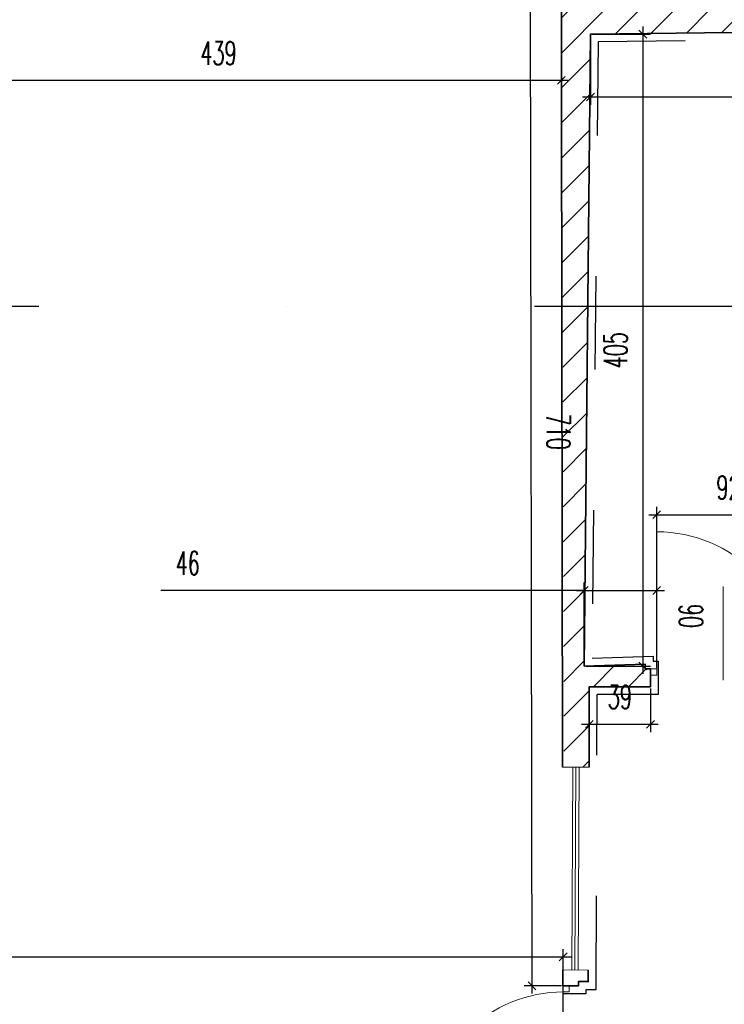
# Model space of a CAD drawing. Header units: millimetres. Extents: x 19887 to 192597, y -14203 to 39042.
# Tile 252 of 256: x 81219 to 81671, y -8458 to -7827. Entities that reach past the tile are written whole.
import ezdxf

# ---------------------------------------------------------------- set-up
doc = ezdxf.new("R2010")
doc.units = ezdxf.units.MM
doc.linetypes.add('ACAD_ISO03W100', pattern=[30, 12, -18])
doc.linetypes.add('KRESKAKROPKA', pattern=[25.4, 12.7, -6.35, 0, -6.35])
doc.layers.get('Defpoints').update_dxf_attribs({"color": 4})
for name, color, linetype, lineweight in [('Basen_rzut_poziom_1_obrys', 252, 'Continuous', 35), ('Drzwi', 2, 'Continuous', 5), ('Schody', 252, 'Continuous', 5)]:
    doc.layers.add(name, color=color, linetype=linetype, lineweight=lineweight)
for name, color, linetype in [('Osie przekroj', 252, 'Continuous'), ('Sufit podwieszany', 252, 'Continuous'), ('Wymiarowanie', 3, 'Continuous'), ('Wypełnienie', 252, 'Continuous')]:
    doc.layers.add(name, color=color, linetype=linetype)
doc.styles.add('ROMANS', font='romans.shx', dxfattribs={"width": 0.6})
doc.styles.get("Standard").update_dxf_attribs({"font": 'arial.ttf'})
doc.dimstyles.new('000001FB70622F18', dxfattribs={"dimtxt": 20, "dimasz": 5, "dimexe": 5, "dimexo": 1, "dimgap": 20, "dimtad": 1, "dimtoh": 1, "dimdec": 0, "dimtxsty": 'Standard', "dimblk": 'OBLIQUE', "dimcen": 0, "dimdle": 5, "dimclrd": 252, "dimclre": 252, "dimclrt": 252, "dimadec": 0, "dimazin": 0, "dimtfac": 1, "dimtdec": 0, "dimtmove": 0, "dimatfit": 3, "dimldrblk": 'OBLIQUE', "dimfxl": 150, "dimfxlon": 1, "dimlwd": 25, "dimlwe": 25, "dimarcsym": 1})

# ---------------------------------------------------------------- blocks, each defined once
blk = doc.blocks.new('_Oblique')
at = {"color": 0, "linetype": 'ByBlock', "lineweight": -2}
blk.add_line((-0.5, -0.5), (0.5, 0.5), dxfattribs=at)
blk = doc.blocks.new('*D628')
at = {"layer": 'Defpoints', "color": 0}
for p in [(3099.77, -3076.57), (3465.46, -3072.29), (3099.77, -3116.85)]:
    blk.add_point(p, dxfattribs=at)
at = {"layer": 'Wymiarowanie', "color": 252, "linetype": 'Continuous', "lineweight": 25}
for p, q in [((3099.77, -3077.57), (3099.77, -3121.85)), ((3465.46, -3073.29), (3465.46, -3121.85)), ((3470.46, -3116.85), (3094.77, -3116.85))]:
    blk.add_line(p, q, dxfattribs=at)
at = {"layer": 'Wymiarowanie', "color": 252, "linetype": 'ByBlock', "lineweight": 25, "xscale": 5, "yscale": 5, "zscale": 5, "rotation": 180}
blk.add_blockref('_Oblique', (3099.77, -3116.85), dxfattribs=at)
at = {"layer": 'Wymiarowanie', "color": 252, "linetype": 'ByBlock', "lineweight": 25, "xscale": 5, "yscale": 5, "zscale": 5}
blk.add_blockref('_Oblique', (3465.46, -3116.85), dxfattribs=at)
at = {"layer": 'Wymiarowanie', "color": 252, "insert": (3282.62, -3099.35), "char_height": 15, "attachment_point": 5, "style": 'ROMANS'}
blk.add_mtext('366', dxfattribs=at)
blk = doc.blocks.new('*D604')
at = {"layer": 'Defpoints', "color": 0}
for p in [(2641.77, -379.82), (3081.13, -3077.24), (2641.77, -3106.17)]:
    blk.add_point(p, dxfattribs=at)
at = {"layer": 'Wymiarowanie', "color": 252, "linetype": 'Continuous', "lineweight": 25}
for p, q in [((2641.77, -2956.17), (2641.77, -3111.17)), ((3081.13, -3078.24), (3081.13, -3111.17)), ((3086.13, -3106.17), (2636.77, -3106.17))]:
    blk.add_line(p, q, dxfattribs=at)
at = {"layer": 'Wymiarowanie', "color": 252, "linetype": 'ByBlock', "lineweight": 25, "xscale": 5, "yscale": 5, "zscale": 5, "rotation": 180}
blk.add_blockref('_Oblique', (2641.77, -3106.17), dxfattribs=at)
at = {"layer": 'Wymiarowanie', "color": 252, "linetype": 'ByBlock', "lineweight": 25, "xscale": 5, "yscale": 5, "zscale": 5}
blk.add_blockref('_Oblique', (3081.13, -3106.17), dxfattribs=at)
at = {"layer": 'Wymiarowanie', "color": 252, "insert": (2861.45, -3088.67), "char_height": 15, "attachment_point": 5, "style": 'ROMANS'}
blk.add_mtext('439', dxfattribs=at)
blk = doc.blocks.new('*D651')
at = {"layer": 'Defpoints', "color": 0}
for p in [(3099.77, -3076.57), (3095.73, -3481.41), (3133.34, -3481.41)]:
    blk.add_point(p, dxfattribs=at)
at = {"layer": 'Wymiarowanie', "color": 252, "linetype": 'Continuous', "lineweight": 25}
for p, q in [((3133.34, -3071.57), (3133.34, -3486.41)), ((3100.77, -3076.57), (3138.34, -3076.57)), ((3096.73, -3481.41), (3138.34, -3481.41))]:
    blk.add_line(p, q, dxfattribs=at)
at = {"layer": 'Wymiarowanie', "color": 252, "linetype": 'ByBlock', "lineweight": 25, "xscale": 5, "yscale": 5, "zscale": 5}
for p, rotation in [((3133.34, -3076.57), 90), ((3133.34, -3481.41), 270)]:
    blk.add_blockref('_Oblique', p, dxfattribs=dict(at, rotation=rotation))
at = {"layer": 'Wymiarowanie', "color": 252, "insert": (3115.84, -3278.99), "char_height": 15, "attachment_point": 5, "rotation": 90, "style": 'ROMANS'}
blk.add_mtext('405', dxfattribs=at)
blk = doc.blocks.new('*D652')
at = {"layer": 'Defpoints', "color": 0}
for p in [(3142.22, -3432.96), (3095.73, -3481.41), (3142.22, -3483.22)]:
    blk.add_point(p, dxfattribs=at)
at = {"layer": 'Wymiarowanie', "color": 252, "linetype": 'Continuous', "lineweight": 25}
for p, q in [((3095.73, -3480.41), (3095.73, -3427.96)), ((3142.22, -3482.22), (3142.22, -3427.96)), ((3095.73, -3432.96), (2824.44, -3432.96)), ((3090.73, -3432.96), (3147.22, -3432.96))]:
    blk.add_line(p, q, dxfattribs=at)
at = {"layer": 'Wymiarowanie', "color": 252, "linetype": 'ByBlock', "lineweight": 25, "xscale": 5, "yscale": 5, "zscale": 5, "rotation": 180}
blk.add_blockref('_Oblique', (3095.73, -3432.96), dxfattribs=at)
at = {"layer": 'Wymiarowanie', "color": 252, "linetype": 'ByBlock', "lineweight": 25, "xscale": 5, "yscale": 5, "zscale": 5}
blk.add_blockref('_Oblique', (3142.22, -3432.96), dxfattribs=at)
at = {"layer": 'Wymiarowanie', "color": 252, "insert": (2841.72, -3415.46), "char_height": 15, "attachment_point": 5, "style": 'ROMANS'}
blk.add_mtext('46', dxfattribs=at)
blk = doc.blocks.new('*D653')
at = {"layer": 'Defpoints', "color": 0}
for p in [(3234.09, -3384.45), (3234.09, -3479.83), (3142.22, -3483.22)]:
    blk.add_point(p, dxfattribs=at)
at = {"layer": 'Wymiarowanie', "color": 252, "linetype": 'Continuous', "lineweight": 25}
for p, q in [((3142.22, -3482.22), (3142.22, -3379.45)), ((3234.09, -3478.83), (3234.09, -3379.45)), ((3137.22, -3384.45), (3239.09, -3384.45))]:
    blk.add_line(p, q, dxfattribs=at)
at = {"layer": 'Wymiarowanie', "color": 252, "linetype": 'ByBlock', "lineweight": 25, "xscale": 5, "yscale": 5, "zscale": 5, "rotation": 180}
blk.add_blockref('_Oblique', (3142.22, -3384.45), dxfattribs=at)
at = {"layer": 'Wymiarowanie', "color": 252, "linetype": 'ByBlock', "lineweight": 25, "xscale": 5, "yscale": 5, "zscale": 5}
blk.add_blockref('_Oblique', (3234.09, -3384.45), dxfattribs=at)
at = {"layer": 'Wymiarowanie', "color": 252, "insert": (3188.16, -3366.95), "char_height": 15, "attachment_point": 5, "style": 'ROMANS'}
blk.add_mtext('92', dxfattribs=at)
blk = doc.blocks.new('*D668')
at = {"layer": 'Defpoints', "color": 0}
for p in [(3099.03, -3494.67), (3138.22, -3494.67), (3138.22, -3518.73)]:
    blk.add_point(p, dxfattribs=at)
at = {"layer": 'Wymiarowanie', "color": 252, "linetype": 'Continuous', "lineweight": 25}
for p, q in [((3099.03, -3495.67), (3099.03, -3523.73)), ((3138.22, -3495.67), (3138.22, -3523.73)), ((3094.03, -3518.73), (3143.22, -3518.73))]:
    blk.add_line(p, q, dxfattribs=at)
at = {"layer": 'Wymiarowanie', "color": 252, "linetype": 'ByBlock', "lineweight": 25, "xscale": 5, "yscale": 5, "zscale": 5, "rotation": 180}
blk.add_blockref('_Oblique', (3099.03, -3518.73), dxfattribs=at)
at = {"layer": 'Wymiarowanie', "color": 252, "linetype": 'ByBlock', "lineweight": 25, "xscale": 5, "yscale": 5, "zscale": 5}
blk.add_blockref('_Oblique', (3138.22, -3518.73), dxfattribs=at)
at = {"layer": 'Wymiarowanie', "color": 252, "insert": (3118.62, -3501.23), "char_height": 15, "attachment_point": 5, "style": 'ROMANS'}
blk.add_mtext('39', dxfattribs=at)
blk = doc.blocks.new('*D671')
at = {"layer": 'Defpoints', "color": 0}
for p in [(3061.13, -2976.32), (3080.96, -2976.28), (3082.17, -3686.2)]:
    blk.add_point(p, dxfattribs=at)
at = {"layer": 'Wymiarowanie', "color": 252, "linetype": 'Continuous', "lineweight": 25}
for p, q in [((3079.96, -2976.28), (3056.13, -2976.32)), ((3062.34, -3691.24), (3061.12, -2971.32)), ((3081.17, -3686.21), (3057.33, -3686.25))]:
    blk.add_line(p, q, dxfattribs=at)
at = {"layer": 'Wymiarowanie', "color": 252, "linetype": 'ByBlock', "lineweight": 25, "xscale": 5, "yscale": 5, "zscale": 5}
for p, rotation in [((3061.13, -2976.32), 90.09745563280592), ((3062.33, -3686.24), 270.0974556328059)]:
    blk.add_blockref('_Oblique', p, dxfattribs=dict(at, rotation=rotation))
at = {"layer": 'Wymiarowanie', "color": 252, "insert": (3079.23, -3331.25), "char_height": 15, "attachment_point": 5, "rotation": 270.09746, "style": 'ROMANS'}
blk.add_mtext('710', dxfattribs=at)
blk = doc.blocks.new('*D1017')
at = {"layer": 'Defpoints', "color": 0}
for p in [(3082.33, -3667.74), (-188.6, -3790.87), (3082.33, -3793.38)]:
    blk.add_point(p, dxfattribs=at)
at = {"layer": 'Wymiarowanie', "color": 252, "linetype": 'Continuous', "lineweight": 25}
for p, q in [((-188.6, -3789.87), (-188.6, -3662.74)), ((3082.33, -3792.38), (3082.33, -3662.74)), ((-193.6, -3667.74), (3087.33, -3667.74))]:
    blk.add_line(p, q, dxfattribs=at)
at = {"layer": 'Wymiarowanie', "color": 252, "linetype": 'ByBlock', "lineweight": 25, "xscale": 5, "yscale": 5, "zscale": 5, "rotation": 180}
blk.add_blockref('_Oblique', (-188.6, -3667.74), dxfattribs=at)
at = {"layer": 'Wymiarowanie', "color": 252, "linetype": 'ByBlock', "lineweight": 25, "xscale": 5, "yscale": 5, "zscale": 5}
blk.add_blockref('_Oblique', (3082.33, -3667.74), dxfattribs=at)
at = {"layer": 'Wymiarowanie', "color": 252, "insert": (1446.86, -3650.24), "char_height": 15, "attachment_point": 5, "style": 'ROMANS'}
blk.add_mtext('3271', dxfattribs=at)
blk = doc.blocks.new('G$CF5E15B28')
at = {"layer": 'Wypełnienie'}
h = blk.add_hatch(dxfattribs=at)
h.set_pattern_fill('ANSI31', color=253, scale=5, angle=90)
h.set_pattern_definition([(45, (3252.028, -2175.285), (-11.22532, 11.22532), [])])
h.paths.add_polyline_path([(3578.23, -4396.67), (3543.23, -4397.09), (3539.56, -4291.27), (3541.88, -4206.88), (3527.42, -4206.75), (3528.25, -4396.96), (3232.09, -4395.8), (3232.32, -4313.58), (3217.85, -4313.55), (3217.52, -4395.93), (3211.15, -4395.93), (3211.15, -4415.44), (3207.56, -4415.44), (3207.56, -4424.63), (3581.09, -4425.12), (3581.09, -4415.71), (3578.23, -4415.71)])
h.paths.add_polyline_path([(3755.74, -3308.78), (3486.81, -3309.09), (3488.31, -3076.48), (3530.12, -3077.03), (3529.84, -3061.07), (3404.67, -3062.06), (3406.92, -2818.27), (3390.85, -2818.27), (3390.51, -3061.83), (3098.96, -3060.48), (3100.57, -2981.54), (3087.74, -2981.54), (3087.74, -2976.28), (3080.96, -2976.28), (3082.84, -3546.23), (3092.74, -3546.23), (3092.73, -3546.27), (3099.02, -3546.27), (3099.03, -3494.67), (3138.22, -3494.67), (3138.22, -3483.22), (3134.86, -3483.22), (3134.86, -3480.28), (3095.73, -3481.41), (3099.77, -3076.57), (3465.46, -3072.29), (3470.12, -3478.5), (3234.09, -3479.83), (3234.09, -3492.44), (3512.85, -3494.02), (3512.85, -3484.53), (3509.73, -3484.53), (3509.73, -3479.01), (3487.47, -3479.08), (3486.81, -3320.9), (3728.23, -3320.9), (3728.23, -3480.27), (3598.83, -3479.64), (3598.83, -3484.04), (3595.43, -3484.04), (3595.43, -3494.33), (3728.23, -3494.33), (3726.05, -3795.82), (3195.5, -3795.34), (3195.94, -3813.22), (3192.81, -3813.07), (3192.81, -3822.54), (3219.72, -3822.54), (3218.25, -4206.75), (3527.42, -4206.75), (3541.88, -4206.88), (3752.62, -4206.88), (3752.62, -4067.55), (3724.23, -4067.55), (3724.23, -4192.53), (3232.83, -4191.41), (3234.22, -3808.84), (3686.94, -3809.36), (3686.94, -3833.52), (3726.31, -3832.15), (3726.31, -3936.3), (3696.68, -3936.3), (3696.68, -3960.88), (3724.51, -3960.88), (3724.51, -3966.93), (3753.7, -3966.93), (3755.09, -3709.46)])
at = {"layer": 'Basen_rzut_poziom_1_obrys', "color": 253, "elevation": 0}
for points in [[(3080.96, -2976.28), (3081.93, -3546.2)], [(3465.46, -3072.29), (3099.77, -3076.57), (3095.73, -3481.41)], [(3095.73, -3481.41), (3134.86, -3480.28), (3134.86, -3483.22), (3138.22, -3483.22), (3138.22, -3494.67)], [(3138.22, -3494.67), (3099.03, -3494.67)], [(3099.03, -3544.1), (3099.03, -3494.67)], [(3099.02, -3546.28), (3099.03, -3544.1)], [(3082.15, -3676.1), (3082.17, -3686.2)], [(3082.17, -3686.2), (3092.07, -3686.2), (3092.07, -3683.59), (3098.36, -3683.59), (3098.39, -3676.18)]]:
    blk.add_lwpolyline(points, dxfattribs=at)
at = {"layer": 'Drzwi', "color": 253, "elevation": 0}
for points in [[(3142.22, -3483.22), (3142.22, -3395.36)], [(3184.72, -3470.34), (3184.72, -3430.34)], [(3184.72, -3470.34), (3184.72, -3490.34)]]:
    blk.add_lwpolyline(points, dxfattribs=at)
for points in [[(3138.22, -3483.22), (3142.22, -3483.22), (3142.22, -3487.22), (3138.22, -3487.22)], [(3082.17, -3686.2), (3086.17, -3686.2), (3086.17, -3690.2), (3082.17, -3690.2)]]:
    blk.add_lwpolyline(points, close=True, dxfattribs=at)
at = {"layer": 'Drzwi', "color": 253}
for centre, radius, start, end in [((3142.22, -3483.22, 0), 87.87, 0, 90), ((3082.33, -3777.14, 0), 86.94, 90, 180.10642)]:
    blk.add_arc(centre, radius, start, end, dxfattribs=at)
at = {"layer": 'Osie przekroj', "color": 253, "linetype": 'KRESKAKROPKA', "ltscale": 25, "elevation": 0}
blk.add_lwpolyline([(-1381.69, -3250.83), (4673.83, -3250.83)], dxfattribs=at)
at = {"layer": 'Schody', "color": 253, "elevation": 0}
for points in [[(3081.93, -3546.2), (3099.02, -3546.28)], [(3088.47, -3546.23), (3087.85, -3676.13)], [(3090.47, -3546.24), (3089.85, -3676.14)], [(3092.47, -3546.25), (3091.85, -3676.15)], [(3082.15, -3676.1), (3098.39, -3676.18)]]:
    blk.add_lwpolyline(points, dxfattribs=at)
at = {"layer": 'Sufit podwieszany', "color": 253, "linetype": 'ACAD_ISO03W100', "ltscale": 5, "elevation": 0}
for points in [[(3460.51, -3077.29), (3104.72, -3081.51), (3100.78, -3476.26)], [(3100.78, -3476.26), (3139.86, -3475.14), (3139.86, -3478.22), (3143.22, -3478.22), (3143.22, -3499.67)], [(3082.17, -3691.2), (3097.07, -3691.2), (3097.07, -3688.59), (3103.33, -3688.59), (3104.03, -3499.67)], [(3143.22, -3499.67), (3104.03, -3499.67)], [(3105.1, -3828.08), (3105.1, -3809.69), (3102.79, -3809.69), (3102.79, -3776.14), (3090.49, -3776.14), (3082.17, -3776.14), (3082.17, -3691.2)]]:
    blk.add_lwpolyline(points, dxfattribs=at)
at = {"layer": 'Drzwi', "color": 253, "insert": (3156.71, -3441.58, 0), "char_height": 15, "width": 190.2964, "attachment_point": 7, "rotation": 270, "style": 'ROMANS'}
blk.add_mtext('90', dxfattribs=at)
at = {"layer": 'Wymiarowanie', "color": 253}
for base, p1, p2, angle, override, picture, middle in [((2641.77, -3106.17, 0), (3081.13, -3077.24, 0), (2641.77, -379.82, 0), 0, {"dimtxt": 15, "dimgap": 10, "dimtxsty": 'ROMANS'}, '*D604', (2861.45, -3088.67, 0)), ((3133.34, -3481.41, 0), (3099.77, -3076.57, 0), (3095.73, -3481.41, 0), 90, {"dimtxt": 15, "dimgap": 10, "dimtxsty": 'ROMANS'}, '*D651', (3115.84, -3278.99, 0)), ((3099.77, -3116.85, 0), (3465.46, -3072.29, 0), (3099.77, -3076.57, 0), 0, {"dimtxt": 15, "dimgap": 10, "dimtxsty": 'ROMANS'}, '*D628', (3282.62, -3099.35, 0)), ((3234.09, -3384.45, 0), (3142.22, -3483.22, 0), (3234.09, -3479.83, 0), 0, {"dimtxt": 15, "dimgap": 10, "dimtxsty": 'ROMANS', "dimtmove": 1}, '*D653', (3188.16, -3366.95, 0)), ((3082.33, -3667.74, 0), (-188.6, -3790.87, 0), (3082.33, -3793.38, 0), 0, {"dimtxt": 15, "dimgap": 10, "dimtxsty": 'ROMANS'}, '*D1017', (1446.86, -3650.24, 0))]:
    dim = blk.add_linear_dim(base=base, p1=p1, p2=p2, angle=angle, dimstyle='000001FB70622F18', override=override, dxfattribs=at)
    dim.commit()
    dim.dimension.update_dxf_attribs({"geometry": picture, "text_midpoint": middle})
for p1, p2, distance, picture, middle in [((3082.17, -3686.2, 0), (3080.96, -2976.28, 0), 19.83, '*D671', (3079.23, -3331.25, 0)), ((3099.03, -3494.67, 0), (3138.22, -3494.67, 0), -24.06, '*D668', (3118.62, -3501.23, 0))]:
    dim = blk.add_aligned_dim(p1=p1, p2=p2, distance=distance, dimstyle='000001FB70622F18', override={"dimtxt": 15, "dimgap": 10, "dimtxsty": 'ROMANS'}, dxfattribs=at)
    dim.commit()
    dim.dimension.update_dxf_attribs({"geometry": picture, "text_midpoint": middle})
dim = blk.add_linear_dim(base=(3142.22, -3432.96, 0), p1=(3095.73, -3481.41, 0), p2=(3142.22, -3483.22, 0), angle=0, dimstyle='000001FB70622F18', override={"dimtxt": 15, "dimgap": 10, "dimtxsty": 'ROMANS'}, dxfattribs=at)
dim.commit()
dim.dimension.update_dxf_attribs({"geometry": '*D652', "text_midpoint": (2841.72, -3432.96, 0), "dimtype": 160})

msp = doc.modelspace()

# ---------------------------------------------------------------- block references
msp.add_blockref('G$CF5E15B28', (78485.18, -4760.22, 0))

doc.saveas('drawing.dxf')
